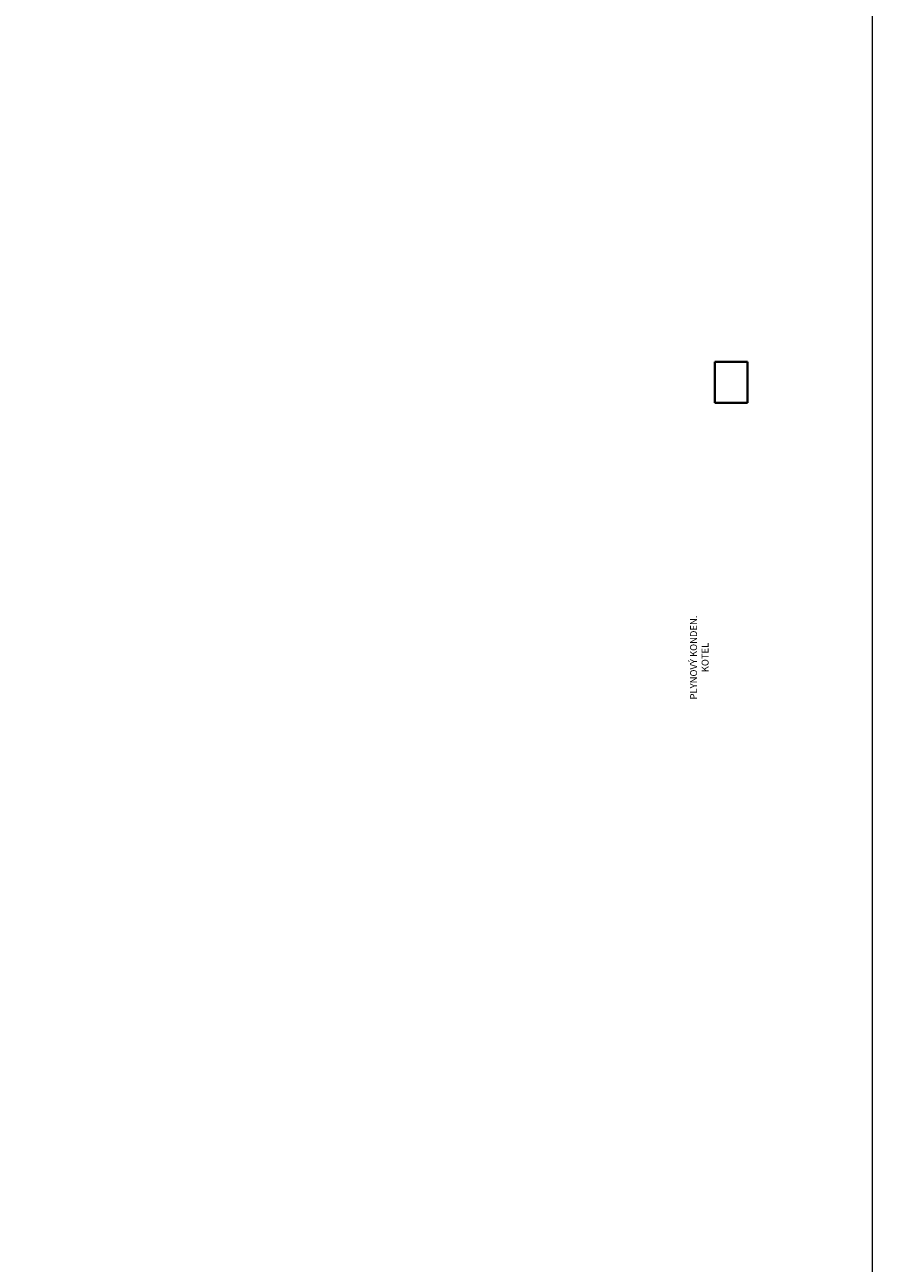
# Model space of a CAD drawing. Header units: millimetres. Extents: x -485339 to 350584, y -2181201 to -313328.
# Tile 61 of 115: x -41000 to -18968, y -1045492 to -1013277. Entities that reach past the tile are written whole.
import ezdxf

# ---------------------------------------------------------------- set-up
doc = ezdxf.new("R2010")
doc.units = ezdxf.units.MM
doc.header["$LTSCALE"] = 10
doc.layers.add('1-UT-POPIS', color=7, linetype='Continuous')
doc.layers.add('1-UT-TELESA', color=7, linetype='Continuous', lineweight=40)
doc.layers.add('PBŘ', color=160, linetype='Continuous', lineweight=18)
doc.styles.get("Standard").update_dxf_attribs({"font": 'simplex.shx', "width": 0.8})

msp = doc.modelspace()

# ---------------------------------------------------------------- linework, layer by layer
at = {"layer": '1-UT-TELESA'}
for p, q in [((-23058.5, -1022049.3), (-23058.5, -1023109.3)), ((-22212.5, -1022049.3), (-23058.5, -1022049.3)), ((-22212.5, -1023109.3), (-22212.5, -1022049.3)), ((-23058.5, -1023109.3), (-22212.5, -1023109.3))]:
    msp.add_line(p, q, dxfattribs=at)
at = {"layer": 'PBŘ', "lineweight": 18}
msp.add_lwpolyline([(-156623.8, -985051.3), (-18967.9, -985051.3), (-18967.9, -1071872.2), (-156623.8, -1071872.2)], close=True, dxfattribs=at)

# ---------------------------------------------------------------- texts
at = {"layer": '1-UT-POPIS', "insert": (-23702.3, -1029736), "char_height": 180, "attachment_point": 2, "rotation": 90}
msp.add_mtext_dynamic_manual_height_columns('{\\fArial|b0|i0|c238|p34;PLYNOVÝ KONDEN.\\PKOTEL \\P}', width=3016.824, gutter_width=12.5, heights=[0], dxfattribs=at)

doc.saveas('drawing.dxf')
